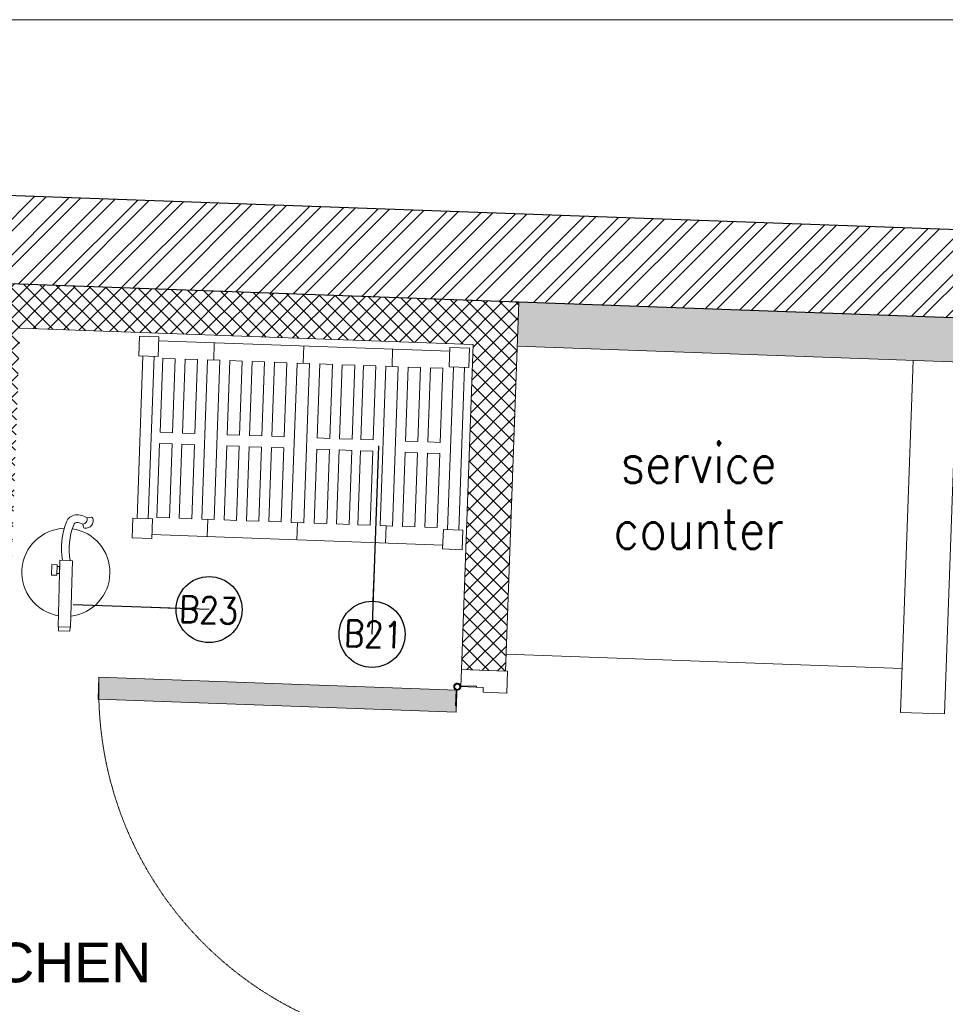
# Model space of a CAD drawing. Header units: millimetres. Extents: x 297264 to 416219, y -77299 to -23696.
# Tile 108 of 187: x 324147 to 326249, y -27393 to -25157. Entities that reach past the tile are written whole.
import ezdxf

# ---------------------------------------------------------------- set-up
doc = ezdxf.new("R2010")
doc.units = ezdxf.units.MM
doc.header["$LTSCALE"] = 2.5
doc.linetypes.add('HIDDEN2 IDS', pattern=[1.666875, 1.11125, -0.555625])
for name, color, linetype, lineweight in [('ELEVATION 1', 143, 'Continuous', 18), ('ELEVATION 3', 23, 'Continuous', 13), ('ELEVATION 4', 157, 'Continuous', 9), ('FURNITURES', 30, 'Continuous', 15), ('HATCH LIGHT', 250, 'Continuous', 0), ('HATCH MEDIUM', 251, 'Continuous', 5), ('K Equipment', 30, 'Continuous', 9), ('ROOM TEXT', 7, 'Continuous', 5), ('TEXT', 40, 'Continuous', 0), ('WALL', 132, 'Continuous', 25)]:
    doc.layers.add(name, color=color, linetype=linetype, lineweight=lineweight)
doc.styles.add('MTEXT', font='romans.shx', dxfattribs={"width": 0.85})
doc.styles.add('RG_3F_TITLE BLOCK_A1$0$A1 TBLOCK LBV$0$Style-arial', font='arial.ttf')
doc.styles.get("Standard").update_dxf_attribs({"font": 'GOTHIC.TTF'})
doc.dimstyles.new('AJKD_30', dxfattribs={"dimscale": 30, "dimtxt": 2, "dimasz": 1, "dimexe": 0.8, "dimexo": 0.8, "dimgap": 0.5, "dimtad": 1, "dimdec": 0, "dimzin": 0, "dimdsep": 46, "dimtxsty": 'Standard', "dimblk": 'ARCHTICK', "dimcen": 0.125, "dimclrd": 251, "dimclre": 251, "dimclrt": 42, "dimadec": 0, "dimazin": 0, "dimtfac": 1, "dimtdec": 0, "dimtix": 1, "dimtmove": 0, "dimatfit": 3, "dimfxl": 1, "dimtolj": 1, "dimtzin": 0, "dimarcsym": 1})

# ---------------------------------------------------------------- blocks, each defined once
blk = doc.blocks.new('*U86')
h = blk.add_hatch(color=252)
h.paths.add_polyline_path([(-0.0025, 0.0153, 0.724863), (-0.0025, 0), (-0.0025, -0.036), (-0.0005, -0.036), (-0.0005, -0.0004, 1.209796)])
h.paths.add_polyline_path([(-0.006, 0.0076, -1), (0.006, 0.0076, -1)], flags=16)
blk.add_hatch(color=252).paths.add_polyline_path([(0.0076, 0.0101, -0.06361), (0.008, 0.0081), (0.0436, 0.0081), (0.0436, 0.0101)])
blk.add_lwpolyline([(-0.0025, 0.0153, 0.723917), (-0.0025, 0), (-0.0025, -0.036), (-0.0005, -0.036), (-0.0005, -0.0004, 1.209796), (-0.0025, 0.0153)], format="xyb")
blk.add_lwpolyline([(0.008, 0.0081), (0.0436, 0.0081), (0.0436, 0.0101), (0.0076, 0.0101)])
blk.add_circle((0, 0.0076), 0.00604)
blk = doc.blocks.new('*U96')
at = {"true_color": 0xffffff}
h = blk.add_hatch(color=7, dxfattribs=at)
h.dxf.hatch_style = 1
h.paths.add_polyline_path([(-47.5, -8.5), (-47.5, -822), (-97.5, -822), (-97.5, -8.5)])
for points in [[(-850, 51), (-850, 105), (-900, 105), (-900, 0), (-861, 0), (-861, 51), (-850, 51)], [(-50, 51), (-50, 105), (0, 105), (0, 0), (-39, 0), (-39, 51), (-50, 51)]]:
    blk.add_lwpolyline(points)
blk.add_lwpolyline([(-47.5, -8.5), (-47.5, -822), (-97.5, -822), (-97.5, -8.5)], close=True)
at = {"color": 8, "linetype": 'HIDDEN2 IDS', "ltscale": 0.5}
blk.add_arc((-47.5, -8.5), 813.5, 179.4693, 269.9985, dxfattribs=at)
at = {"xscale": 1000, "yscale": 1000, "zscale": 1000, "rotation": 180}
blk.add_blockref('*U86', (-39.5, -0.4), dxfattribs=at)
blk = doc.blocks.new('A$C69A16929')
for p, q in [((-1.1, 458), (43.4, 458)), ((-1.1, 413.6), (-1.1, 458)), ((43.4, 458), (43.4, 413.6)), ((704.5, 449.3), (43.4, 449.3)), ((173.2, 410), (173.2, 449.3)), ((374.9, 410), (374.9, 449.3)), ((578.5, 410), (578.5, 449.3)), ((704.5, 458), (748.9, 458)), ((704.5, 413.6), (704.5, 458)), ((748.9, 458), (748.9, 413.6)), ((-1.1, 413.6), (43.4, 413.6)), ((8.4, 44.5), (8.4, 413.6)), ((33.8, 44.5), (33.8, 413.6)), ((85.8, 410), (57.4, 410)), ((57.4, 410), (57.4, 241.7)), ((85.8, 241.7), (85.8, 410)), ((136.6, 410), (108.2, 410)), ((108.2, 410), (108.2, 241.7)), ((136.6, 241.7), (136.6, 410)), ((159, 410), (159, 48)), ((159, 410), (187.3, 410)), ((187.3, 410), (187.3, 48)), ((209.8, 410), (238.2, 410)), ((209.8, 410), (209.8, 241.7)), ((238.2, 241.7), (238.2, 410)), ((286.2, 410), (257.8, 410)), ((257.8, 241.7), (257.8, 410)), ((286.2, 410), (286.2, 241.7)), ((308.6, 410), (337, 410)), ((308.6, 241.7), (308.6, 410)), ((337, 410), (337, 241.7)), ((360.7, 410), (360.7, 48)), ((360.7, 410), (389, 410)), ((389, 410), (389, 48)), ((411.9, 410), (440.3, 410)), ((411.9, 241.7), (411.9, 410)), ((440.3, 410), (440.3, 241.7)), ((462.7, 410), (491.1, 410)), ((462.7, 241.7), (462.7, 410)), ((491.1, 410), (491.1, 241.7)), ((513.5, 241.7), (513.5, 410)), ((513.5, 410), (541.9, 410)), ((541.9, 410), (541.9, 241.7)), ((564.3, 410), (564.3, 48)), ((564.3, 410), (592.6, 410)), ((592.6, 410), (592.6, 48)), ((615.1, 410), (615.1, 241.7)), ((643.5, 410), (615.1, 410)), ((643.5, 241.7), (643.5, 410)), ((665.9, 410), (665.9, 241.7)), ((694.3, 410), (665.9, 410)), ((694.3, 241.7), (694.3, 410)), ((704.5, 413.6), (748.9, 413.6)), ((714, 44.5), (714, 413.6)), ((739.4, 44.5), (739.4, 413.6)), ((57.4, 241.7), (85.8, 241.7)), ((108.2, 241.7), (136.6, 241.7)), ((209.8, 241.7), (238.2, 241.7)), ((286.2, 241.7), (257.8, 241.7)), ((337, 241.7), (308.6, 241.7)), ((440.3, 241.7), (411.9, 241.7)), ((491.1, 241.7), (462.7, 241.7)), ((541.9, 241.7), (513.5, 241.7)), ((615.1, 241.7), (643.5, 241.7)), ((665.9, 241.7), (694.3, 241.7)), ((57.4, 48), (57.4, 216.3)), ((57.4, 216.3), (85.8, 216.3)), ((85.8, 216.3), (85.8, 48)), ((108.2, 48), (108.2, 216.3)), ((108.2, 216.3), (136.6, 216.3)), ((136.6, 216.3), (136.6, 48)), ((209.8, 48), (209.8, 216.3)), ((209.8, 216.3), (238.2, 216.3)), ((238.2, 216.3), (238.2, 48)), ((257.8, 216.3), (257.8, 48)), ((286.2, 216.3), (257.8, 216.3)), ((286.2, 48), (286.2, 216.3)), ((308.6, 216.3), (308.6, 48)), ((337, 216.3), (308.6, 216.3)), ((337, 48), (337, 216.3)), ((411.9, 216.3), (411.9, 48)), ((440.3, 216.3), (411.9, 216.3)), ((440.3, 48), (440.3, 216.3)), ((462.7, 216.3), (462.7, 48)), ((491.1, 216.3), (462.7, 216.3)), ((491.1, 48), (491.1, 216.3)), ((513.5, 216.3), (513.5, 48)), ((541.9, 216.3), (513.5, 216.3)), ((541.9, 48), (541.9, 216.3)), ((615.1, 216.3), (643.5, 216.3)), ((615.1, 48), (615.1, 216.3)), ((643.5, 216.3), (643.5, 48)), ((665.9, 216.3), (694.3, 216.3)), ((665.9, 48), (665.9, 216.3)), ((694.3, 216.3), (694.3, 48)), ((85.8, 48), (57.4, 48)), ((136.6, 48), (108.2, 48)), ((159, 48), (187.3, 48)), ((173.2, 48), (173.2, 8.7)), ((209.8, 48), (238.2, 48)), ((286.2, 48), (257.8, 48)), ((308.6, 48), (337, 48)), ((360.7, 48), (389, 48)), ((374.9, 48), (374.9, 8.7)), ((411.9, 48), (440.3, 48)), ((462.7, 48), (491.1, 48)), ((513.5, 48), (541.9, 48)), ((564.3, 48), (592.6, 48)), ((578.5, 48), (578.5, 8.7)), ((643.5, 48), (615.1, 48)), ((694.3, 48), (665.9, 48)), ((-1.1, 44.5), (-1.1, 0)), ((-1.1, 44.5), (43.4, 44.5)), ((43.4, 0), (43.4, 44.5)), ((704.5, 44.5), (704.5, 0)), ((704.5, 44.5), (748.9, 44.5)), ((748.9, 0), (748.9, 44.5)), ((-1.1, 0), (43.4, 0)), ((704.5, 8.7), (43.4, 8.7)), ((704.5, 0), (748.9, 0))]:
    blk.add_line(p, q)
blk = doc.blocks.new('_ArchTick')
at = {"color": 0, "linetype": 'ByBlock', "const_width": 0.15}
blk.add_lwpolyline([(-0.5, -0.5), (0.5, 0.5)], dxfattribs=at)
blk = doc.blocks.new('fe')
at = {"color": 1}
for p, q in [((-120.2, 44.7), (-121.9, 54.2)), ((-105.6, 35.2), (-98.9, 37.2))]:
    blk.add_line(p, q, dxfattribs=at)
for points in [[(-22.1, 14.2), (128.9, 14.2), (128.9, -14.2), (-22.1, -14.2)], [(128.9, 13.2), (138.3, 13.2), (138.3, -13.2), (128.9, -13.2)], [(-12, -20.1), (12, -20.1), (12, -32.1), (-12, -32.1)], [(-8.1, -14.2), (8.1, -14.2), (8.1, -20.1), (-8.1, -20.1)]]:
    blk.add_lwpolyline(points, close=True, dxfattribs=at)
for centre, radius, start, end in [((4.8, 0), 100, 8.1407, 173.3121), ((-119.1, 54.8), 2.9, 111.4978, 190.4916), ((-113.9, 41.5), 17.1, 353.9087, 111.4978), ((-117.3, 33.1), 12, 10.1624, 103.7845), ((-87.8, 23.6), 38.6, 146.9735, 188.4436), ((-87.8, 23.6), 21.2, 146.9735, 188.4436), ((-99.7, 40), 2.9, 286.9384, 353.9087), ((-101.6, 21.6), 24.7, 188.4436, 251.142), ((-101.6, 21.6), 7.24, 188.4436, 251.142), ((-53.4, 152.4), 146.6, 249.8567, 282.3504), ((-54.1, 150), 161.6, 249.9338, 281.4511), ((4.8, 0), 100, 183.6164, 351.8593)]:
    blk.add_arc(centre, radius, start, end, dxfattribs=at)

msp = doc.modelspace()

# ---------------------------------------------------------------- hatches: boundary and pattern name
at = {"layer": 'HATCH LIGHT', "true_color": 0x636466}
h = msp.add_hatch(dxfattribs=at)
h.set_pattern_fill('ANSI32', color=251, scale=6)
h.set_pattern_definition([(45, (257511.52, -46725.026), (-40.411153, 40.411153), []), (45, (257538.46, -46725.026), (-40.411153, 40.411153), [])])
h.paths.add_polyline_path([(334654.4, -32590), (334460.4, -32638.8), (334642, -33359.7), (322089.3, -33359.6, -0.000263), (322074.8, -33559.6), (334898.6, -33559.7)])
h.paths.add_polyline_path([(322503.3, -25157.1), (322303.2, -25157.1, -0.011972), (321822, -34256), (322022.5, -34256, 0.01196)])
h.paths.add_polyline_path([(322486.9, -25697.6), (332165.8, -26046.6, 0.003501), (332659.9, -26800.6), (332827.5, -26691.5), (332277.4, -25850.5), (322493.1, -25497.7, -0.000262)])
h = msp.add_hatch(dxfattribs=at)
h.set_pattern_fill('ANSI37', color=251, scale=8)
h.set_pattern_definition([(45, (257511.52, -46725.026), (-17.960512, 17.960512), []), (135, (257511.52, -46725.026), (-17.960512, -17.960512), [])])
edge = h.paths.add_edge_path()
edge.add_line((325280.4, -25798.3), (322486.9, -25697.6))
edge.add_arc((132089.5, -19659.4), 190493.1, 356.573537, 358.183559, ccw=False)
edge.add_line((322242.1, -31044.7), (325091.3, -31044.7))
edge.add_line((325091.3, -31044.7), (325217.8, -27535.7))
edge.add_line((325217.8, -27535.7), (325117.8, -27532.1))
edge.add_line((325117.8, -27532.1), (325088.6, -28343.5))
edge.add_line((325088.6, -28343.5), (325088.6, -28343.5))
edge.add_line((325088.6, -28343.5), (325023.7, -30142.4))
edge.add_line((325023.7, -30142.4), (324994.8, -30944.7))
edge.add_line((324994.8, -30944.7), (322363.1, -30944.7))
edge.add_line((322363.1, -30944.7), (322489.1, -27449.3))
edge.add_line((322489.1, -27449.3), (323488.5, -27485.3))
edge.add_line((323488.5, -27485.3), (323529.9, -27486.8))
edge.add_line((323529.9, -27486.8), (323533.5, -27386.9))
edge.add_line((323533.5, -27386.9), (322492.7, -27349.3))
edge.add_line((322492.7, -27349.3), (322548.6, -25799.9))
edge.add_line((322548.6, -25799.9), (324047.7, -25853.9))
edge.add_line((324047.7, -25853.9), (324036.9, -26153.7))
edge.add_line((324036.9, -26153.7), (324013.5, -26801.7))
edge.add_line((324013.5, -26801.7), (324010.8, -26874.9))
edge.add_line((324010.8, -26874.9), (324110.8, -26878.5))
edge.add_line((324110.8, -26878.5), (324147.6, -25857.5))
edge.add_line((324147.6, -25857.5), (325176.9, -25894.7))
edge.add_line((325176.9, -25894.7), (325150.3, -26632.7))
edge.add_line((325150.3, -26632.7), (325250.2, -26636.3))
edge.add_line((325250.2, -26636.3), (325280.4, -25798.3))
h = msp.add_hatch(dxfattribs=at)
h.set_pattern_fill('ANSI36', color=251, scale=7)
h.set_pattern_definition([(45, (257511.52, -46725.026), (11.786586, 43.2174826), [55.5625, -11.1125, 0, -11.1125])])
h.paths.add_polyline_path([(328611.9, -26789), (329551.3, -26822.8), (329579, -26053.4), (332110.1, -26144.6), (332576.6, -26856), (332659.9, -26800.6, -0.003501), (332165.8, -26046.6), (329112.9, -25936.7, -0.403697), (329498.5, -26336.4, -1), (328698.5, -26336.4, -0.424809), (329112.9, -25936.7), (325280.4, -25798.4), (325276.8, -25898.3), (328639.7, -26019.5)])

# ---------------------------------------------------------------- linework, layer by layer
at = {"layer": 'ELEVATION 1'}
for p, q in [((325250.2, -26636.3), (325280.4, -25798.3)), ((325150.3, -26632.7), (325176.9, -25894.7)), ((325250.2, -26636.3), (325150.3, -26632.7))]:
    msp.add_line(p, q, dxfattribs=at)
for points in [[(325176.9, -25894.7), (324147.6, -25857.5)], [(332659.9, -26800.6), (332576.6, -26856), (332110.1, -26144.6), (329579, -26053.4), (329551.3, -26822.8), (328611.9, -26789), (328639.7, -26019.5), (325276.8, -25898.3)]]:
    msp.add_lwpolyline(points, dxfattribs=at)
at = {"layer": 'ELEVATION 3'}
msp.add_lwpolyline([(320881.9, -34256), (336444.4, -34256), (336444.4, -25157.1), (320881.9, -25157.1)], close=True, dxfattribs=at)
at = {"layer": 'FURNITURES'}
for p, q in [((326147.4, -26730.2), (326176.2, -25930.7)), ((326247.3, -26733.8), (326276.2, -25934.3)), ((326151, -26630.2), (325251.6, -26597.8)), ((326247.3, -26733.8), (326147.4, -26730.2))]:
    msp.add_line(p, q, dxfattribs=at)
at = {"layer": 'WALL'}
msp.add_line((332277.4, -25850.5), (322494.1, -25497.7), dxfattribs=at)
at = {"layer": 'WALL', "flags": 128}
msp.add_lwpolyline([(332827.5, -26691.5), (332659.9, -26800.6, -0.003501), (332165.8, -26046.6), (322486.9, -25697.6)], format="xyb", dxfattribs=at)

# ---------------------------------------------------------------- block references
at = {"layer": 'ELEVATION 3', "rotation": 268.3554749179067}
msp.add_blockref('fe', (324252, -26407.3), dxfattribs=at)
at = {"layer": 'HATCH MEDIUM', "extrusion": (0, 0, -1), "zscale": -1, "rotation": 92.06510445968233}
msp.add_blockref('*U96', (-325150.3, -26632.7), dxfattribs=at)
at = {"layer": 'K Equipment', "xscale": -1, "rotation": 357.9351876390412}
msp.add_blockref('A$C69A16929', (325150.9, -26360.6), dxfattribs=at)

# ---------------------------------------------------------------- texts
at = {"layer": 'ROOM TEXT', "insert": (326270.5, -26359.1, 0.2), "char_height": 90, "attachment_point": 9, "style": 'MTEXT'}
msp.add_mtext_dynamic_manual_height_columns('\\A1;\\pxqc;service\\Pcounter', width=1162.931, gutter_width=1.8, heights=[0], dxfattribs=at)
at = {"layer": 'ROOM TEXT', "char_height": 60, "rotation": 357.9352, "style": 'MTEXT'}
for s, insert, attachment_point in [('\\A1;\\pxqc;B23', (324489.5, -26524.7, 0.2), 7), ('\\A1;\\pxqc;B21', (325034.7, -26585.5, 0.2), 9)]:
    msp.add_mtext_dynamic_manual_height_columns(s, width=170.917, gutter_width=1.8, heights=[0], dxfattribs=dict(at, insert=insert, attachment_point=attachment_point))
at = {"layer": 'TEXT', "insert": (324806.8, -27253.2), "char_height": 90, "width": 1274.194, "attachment_point": 3, "style": 'RG_3F_TITLE BLOCK_A1$0$A1 TBLOCK LBV$0$Style-arial'}
msp.add_mtext('\\pxqc;KITCHEN', dxfattribs=at)

# ---------------------------------------------------------------- leaders
at = {"layer": 'ELEVATION 4'}
for points in [[(324947.3, -26552.9), (324962.8, -26125.1)], [(324577.1, -26496.7), (324268.8, -26485.6)]]:
    msp.add_leader(points, dimstyle='AJKD_30', override={"dimasz": 5, "dimgap": 0.5, "dimtad": 0, "dimldrblk": 'DotBlank', "dimfxl": 0.18, "dimfxlon": 1, "dimarcsym": 2}, dxfattribs=at)

doc.saveas('drawing.dxf')
